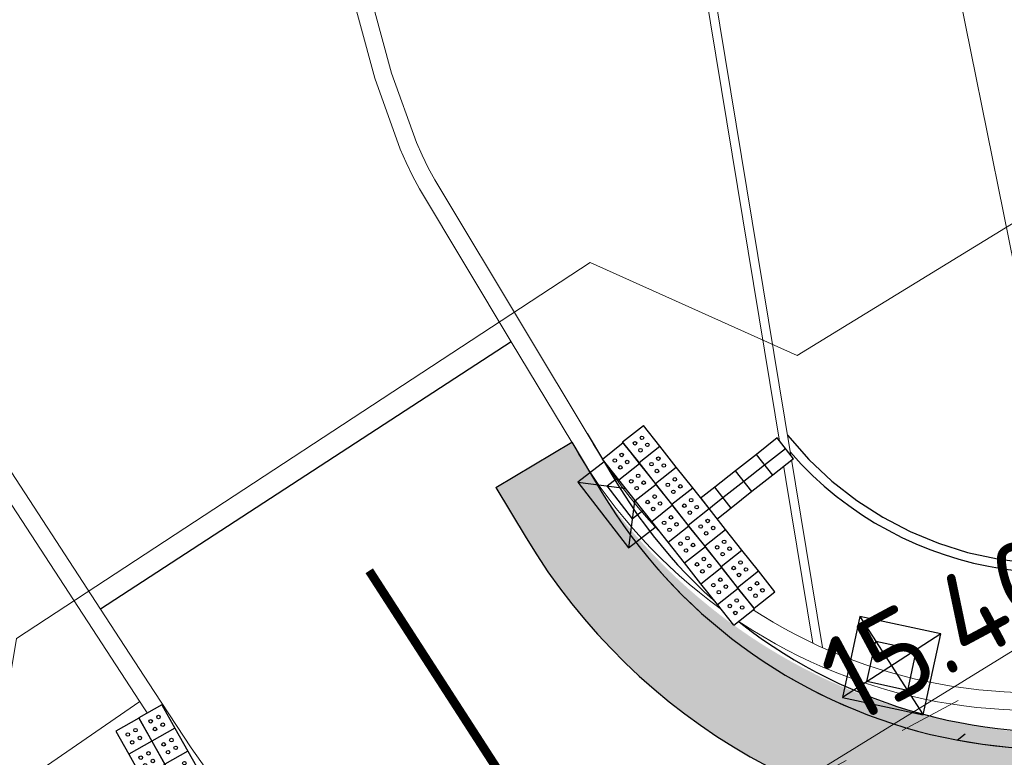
# Model space of a CAD drawing. Header units: metres. Extents: x 174255 to 175175, y 462028 to 462911.
# Tile 8 of 256: x 174424 to 174435, y 462213 to 462221. Entities that reach past the tile are written whole.
import ezdxf
from ezdxf.enums import TextEntityAlignment as Align

# ---------------------------------------------------------------- set-up
doc = ezdxf.new("R2010")
doc.units = ezdxf.units.M
doc.set_wipeout_variables(frame=1)
for name, pattern in [('RI-DRAINAGE', [19.200000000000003, 6, -1.8, 1.8, -1.8, 2.4, -1.8, 1.8, -1.8]), ('VH-OPSLUITBAND', [10, 4, -2, 2, -2]), ('VH-OPSLUITBAND_100X200', [16, 8, -2, 4, -2])]:
    doc.linetypes.add(name, pattern=pattern)
for name, color, linetype in [('-DR-bs-vh-frezen asfalt', 10, 'Continuous'), ('-DR-nw-inr-geleidetegels', 250, 'Continuous'), ('-DR-nw-inr-noppentegels', 250, 'Continuous'), ('B-WE-VH-MATERIAALGRENS-G', 8, 'Continuous')]:
    doc.layers.add(name, color=color, linetype=linetype)
for name, color, linetype, lineweight in [('B-WE-IE-MEUBILAIR_WEGMEUBILAIR_DIAMANTKOPPAAL_KUNSTSTOF_145X145-S', 252, 'Continuous', 25), ('B-WE-OG-TERREIN_ERF-G', 8, 'Continuous', 20), ('B-WE-OG-TERREIN_GROEN-G', 8, 'Continuous', 20), ('B-WE-OG-WEG_VERHARD_GESLOTEN -G', 8, 'Continuous', 20), ('B-WE-OG-WEG_VERHARD_OPEN -G', 8, 'Continuous', 20), ('B-WE-RI-DRAINAGE-G', 8, 'RI-DRAINAGE', 20), ('B-WE-RI-DRAINAGE-T20', 8, 'Continuous', 20), ('B-WE-VH-KANTOPSLUITING_ACHTERKANTBAND-G', 252, 'Continuous', 25), ('B-WE-VH-KANTOPSLUITING_EINDVERLOOPBAND_200X200-G', 252, 'Continuous', 25), ('B-WE-VH-KANTOPSLUITING_OPSLUITBAND_100X200-G', 252, 'VH-OPSLUITBAND_100X200', 25), ('B-WE-VH-KANTOPSLUITING_OPSLUITBAND_200X200-G', 252, 'VH-OPSLUITBAND', 20), ('B-XX-KG-GRENS_PERCEEL-G', 213, 'Continuous', 20), ('N-WE-AL-WERKGRENS-G', 173, 'AL-WERKGRENS', 20), ('N-WE-VH-VERHARDING_ASFALT_RIJBAAN-V', 254, 'Continuous', 25), ('N-WE-VW-MARKERING_LANGS_STREEP_DOORGETROKKEN_010-G', 7, 'Continuous', 20), ('N-XX-AL-LIJN_0.20-G', 7, 'Continuous', 25)]:
    doc.layers.add(name, color=color, linetype=linetype, lineweight=lineweight)
doc.styles.add('NLCS-ISO-M500-T20', font='NLCS-ISO.ttf', dxfattribs={"height": 1})
doc.linetypes.add('AL-WERKGRENS', pattern='A,10,[106,Afdeling.shx,S=1,R=0,X=0,Y=0],-2', length=12)

# ---------------------------------------------------------------- blocks, each defined once
blk = doc.blocks.new('SIE-WEG_PAAL_KUNSTSTOF')
for p, q in [((-0.1875, 0.1875000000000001), (0.1875, -0.1875000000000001)), ((0.1875, 0.1875000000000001), (-0.1875, -0.1875000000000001))]:
    blk.add_line(p, q)
at = {"flags": 128}
for points in [[(-0.1875, -0.1875000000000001), (0.1875, -0.1875000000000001), (0.1875, 0.1875000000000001), (-0.1875, 0.1875000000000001)], [(-0.09374999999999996, 0.09375000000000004), (0.09421698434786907, 0.09375000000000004), (0.09421698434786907, -0.09421583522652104), (-0.09374999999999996, -0.09421583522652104)]]:
    blk.add_lwpolyline(points, close=True, dxfattribs=at)
blk = doc.blocks.new('*U166')
blk.add_wipeout([(0, 1.3877787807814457e-17), (0.23540939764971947, 0.18596347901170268), (0.42137287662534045, -0.049445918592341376), (0.18596347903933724, -0.23540939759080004)])
for points in [[(0, 0), (0.2354093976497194, 0.1859634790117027)], [(0.4213728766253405, -0.04944591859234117), (0.235409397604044, 0.185963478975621)], [(0.1859634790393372, -0.2354093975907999), (0, 0)], [(0.1859634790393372, -0.2354093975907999), (0.4213728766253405, -0.04944591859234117)]]:
    blk.add_lwpolyline(points)
at = {"color": 253}
for centre in [(0.140457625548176, -0.01648197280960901), (0.2189274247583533, 0.04550585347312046), (0.2024454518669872, -0.09495177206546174), (0.2809152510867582, -0.03296394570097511)]:
    blk.add_circle(centre, 0.01999999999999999, dxfattribs=at)
blk.add_wipeout([(0.18596347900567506, -0.23540939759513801), (0.4213728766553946, -0.04944591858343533), (0.6073363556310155, -0.2848553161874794), (0.3719269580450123, -0.47081879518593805)])
for points in [[(0.1859634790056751, -0.235409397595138), (0.4213728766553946, -0.04944591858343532)], [(0.6073363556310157, -0.2848553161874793), (0.4213728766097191, -0.04944591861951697)], [(0.3719269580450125, -0.4708187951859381), (0.1859634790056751, -0.235409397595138)], [(0.3719269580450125, -0.4708187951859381), (0.6073363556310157, -0.2848553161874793)]]:
    blk.add_lwpolyline(points)
for centre in [(0.4048909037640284, -0.1899035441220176), (0.3264211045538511, -0.251891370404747), (0.3884089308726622, -0.3303611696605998), (0.4668787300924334, -0.2683733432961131)]:
    blk.add_circle(centre, 0.01999999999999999, dxfattribs=at)
blk.add_wipeout([(0.3719269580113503, -0.4708187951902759), (0.6073363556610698, -0.2848553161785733), (0.7932998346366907, -0.5202647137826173), (0.5578904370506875, -0.706228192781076)])
for points in [[(0.3719269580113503, -0.470818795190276), (0.6073363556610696, -0.2848553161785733)], [(0.7932998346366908, -0.5202647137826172), (0.6073363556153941, -0.284855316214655)], [(0.5578904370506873, -0.706228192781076), (0.3719269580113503, -0.470818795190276)], [(0.5578904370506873, -0.706228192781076), (0.7932998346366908, -0.5202647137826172)]]:
    blk.add_lwpolyline(points)
for centre in [(0.5908543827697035, -0.4253129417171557), (0.5123845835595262, -0.487300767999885), (0.5743724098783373, -0.5657705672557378), (0.6528422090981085, -0.5037827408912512)]:
    blk.add_circle(centre, 0.01999999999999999, dxfattribs=at)
blk.add_wipeout([(0.5578904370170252, -0.7062281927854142), (0.7932998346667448, -0.5202647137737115), (0.9792633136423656, -0.7556741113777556), (0.7438539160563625, -0.9416375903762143)])
for points in [[(0.5578904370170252, -0.7062281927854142), (0.7932998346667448, -0.5202647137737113)], [(0.9792633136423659, -0.7556741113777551), (0.7932998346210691, -0.5202647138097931)], [(0.7438539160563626, -0.941637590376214), (0.5578904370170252, -0.7062281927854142)], [(0.7438539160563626, -0.941637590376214), (0.9792633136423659, -0.7556741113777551)]]:
    blk.add_lwpolyline(points)
for centre in [(0.7768178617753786, -0.6607223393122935), (0.6983480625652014, -0.7227101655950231), (0.8388056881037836, -0.7391921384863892), (0.7603358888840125, -0.8011799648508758)]:
    blk.add_circle(centre, 0.01999999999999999, dxfattribs=at)
blk.add_wipeout([(0.7438539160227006, -0.941637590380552), (0.97926331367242, -0.7556741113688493), (1.165226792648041, -0.9910835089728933), (0.9298173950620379, -1.177046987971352)])
for points in [[(0.7438539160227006, -0.9416375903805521), (0.9792633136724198, -0.7556741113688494)], [(1.165226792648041, -0.9910835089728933), (0.9792633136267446, -0.7556741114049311)], [(0.9298173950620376, -1.177046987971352), (0.7438539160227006, -0.9416375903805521)], [(0.9298173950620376, -1.177046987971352), (1.165226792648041, -0.9910835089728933)]]:
    blk.add_lwpolyline(points)
for centre in [(0.9627813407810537, -0.8961317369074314), (0.8843115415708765, -0.9581195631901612), (1.024769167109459, -0.9746015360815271), (0.9462993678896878, -1.036589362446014)]:
    blk.add_circle(centre, 0.01999999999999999, dxfattribs=at)
blk.add_wipeout([(0.9298173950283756, -1.17704698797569), (1.165226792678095, -0.9910835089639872), (1.351190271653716, -1.2264929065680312), (1.1157808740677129, -1.41245638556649)])
for points in [[(0.9298173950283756, -1.17704698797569), (1.165226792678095, -0.9910835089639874)], [(1.351190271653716, -1.226492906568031), (1.16522679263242, -0.991083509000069)], [(1.115780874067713, -1.41245638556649), (0.9298173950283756, -1.17704698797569)], [(1.115780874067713, -1.41245638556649), (1.351190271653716, -1.226492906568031)]]:
    blk.add_lwpolyline(points)
for centre in [(1.148744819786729, -1.13154113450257), (1.070275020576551, -1.193528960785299), (1.210732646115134, -1.210010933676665), (1.132262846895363, -1.271998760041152)]:
    blk.add_circle(centre, 0.01999999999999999, dxfattribs=at)
blk.add_wipeout([(1.11578087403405, -1.4124563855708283), (1.3511902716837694, -1.2264929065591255), (1.5371537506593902, -1.4619023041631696), (1.3017443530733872, -1.6478657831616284)])
for points in [[(1.11578087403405, -1.412456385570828), (1.35119027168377, -1.226492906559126)], [(1.537153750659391, -1.461902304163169), (1.351190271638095, -1.226492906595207)], [(1.301744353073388, -1.647865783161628), (1.11578087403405, -1.412456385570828)], [(1.301744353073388, -1.647865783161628), (1.537153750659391, -1.461902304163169)]]:
    blk.add_lwpolyline(points)
for centre in [(1.256238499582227, -1.428938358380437), (1.334708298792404, -1.366950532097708), (1.396696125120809, -1.445420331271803), (1.318226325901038, -1.50740815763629)]:
    blk.add_circle(centre, 0.01999999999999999, dxfattribs=at)
blk.add_wipeout([(1.3017443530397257, -1.6478657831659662), (1.5371537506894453, -1.4619023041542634), (1.7231172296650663, -1.6973117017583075), (1.487707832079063, -1.8832751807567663)])
for points in [[(1.301744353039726, -1.647865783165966), (1.537153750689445, -1.461902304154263)], [(1.723117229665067, -1.697311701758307), (1.53715375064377, -1.461902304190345)], [(1.487707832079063, -1.883275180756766), (1.301744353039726, -1.647865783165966)], [(1.487707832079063, -1.883275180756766), (1.723117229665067, -1.697311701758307)]]:
    blk.add_lwpolyline(points)
for centre in [(1.442201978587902, -1.664347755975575), (1.520671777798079, -1.602359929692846), (1.582659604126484, -1.680829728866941), (1.504189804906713, -1.742817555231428)]:
    blk.add_circle(centre, 0.01999999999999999, dxfattribs=at)
blk = doc.blocks.new('*U165')
blk.add_wipeout([(-0.1922628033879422, 0.23029332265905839), (1.3877787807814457e-17, 0), (0.2302933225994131, 0.19226280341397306), (0.03803051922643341, 0.4225561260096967)])
for points in [[(0.0380305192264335, 0.4225561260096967), (-0.1922628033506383, 0.2302933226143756)], [(0.2302933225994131, 0.192262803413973), (0.0380305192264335, 0.4225561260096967)], [(0, 0), (-0.1922628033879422, 0.2302933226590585)], [(0.2302933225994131, 0.192262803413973), (0, 0)]]:
    blk.add_lwpolyline(points)
at = {"color": 253}
blk.add_lwpolyline([(-0.09613140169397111, 0.1151466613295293), (0.1341619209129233, 0.3074094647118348)], dxfattribs=at)
blk.add_wipeout([(0.038030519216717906, 0.4225561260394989), (0.23029332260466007, 0.1922628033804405), (0.4605866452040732, 0.38452560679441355), (0.2683238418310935, 0.6148189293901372)])
for points in [[(0.2683238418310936, 0.6148189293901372), (0.03803051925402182, 0.4225561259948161)], [(0.4605866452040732, 0.3845256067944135), (0.2683238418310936, 0.6148189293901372)], [(0.2302933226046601, 0.1922628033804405), (0.03803051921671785, 0.422556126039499)], [(0.4605866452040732, 0.3845256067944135), (0.2302933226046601, 0.1922628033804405)]]:
    blk.add_lwpolyline(points)
blk.add_lwpolyline([(0.134161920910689, 0.3074094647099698), (0.3644552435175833, 0.4996722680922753)], dxfattribs=at)
blk.add_wipeout([(0.268323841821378, 0.6148189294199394), (0.46058664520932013, 0.384525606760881), (0.6908799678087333, 0.576788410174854), (0.49861716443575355, 0.8070817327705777)])
for points in [[(0.4986171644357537, 0.8070817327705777), (0.2683238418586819, 0.6148189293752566)], [(0.6908799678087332, 0.576788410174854), (0.4986171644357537, 0.8070817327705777)], [(0.4605866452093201, 0.384525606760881), (0.2683238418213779, 0.6148189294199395)], [(0.6908799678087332, 0.576788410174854), (0.4605866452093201, 0.384525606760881)]]:
    blk.add_lwpolyline(points)
blk.add_lwpolyline([(0.364455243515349, 0.4996722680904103), (0.5947485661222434, 0.6919350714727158)], dxfattribs=at)
blk.add_wipeout([(0.49861716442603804, 0.8070817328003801), (0.6908799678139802, 0.5767884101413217), (0.9211732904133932, 0.7690512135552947), (0.7289104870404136, 0.9993445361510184)])
for points in [[(0.7289104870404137, 0.9993445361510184), (0.4986171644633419, 0.8070817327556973)], [(0.9211732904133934, 0.7690512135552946), (0.7289104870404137, 0.9993445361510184)], [(0.6908799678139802, 0.5767884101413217), (0.498617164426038, 0.8070817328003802)], [(0.9211732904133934, 0.7690512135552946), (0.6908799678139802, 0.5767884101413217)]]:
    blk.add_lwpolyline(points)
blk.add_lwpolyline([(0.5947485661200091, 0.6919350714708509), (0.8250418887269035, 0.8841978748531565)], dxfattribs=at)
blk = doc.blocks.new('*U164')
blk.add_wipeout([(0, 0), (0.2353945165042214, 0.18598231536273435), (0.42137683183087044, -0.04941220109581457), (0.18598231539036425, -0.2353945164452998)])
for points in [[(0, 0), (0.2353945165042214, 0.1859823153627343)], [(0.4213768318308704, -0.04941220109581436), (0.2353945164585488, 0.185982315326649)], [(0.1859823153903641, -0.2353945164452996), (0, 0)], [(0.1859823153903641, -0.2353945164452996), (0.4213768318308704, -0.04941220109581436)]]:
    blk.add_lwpolyline(points)
at = {"color": 253}
for centre in [(0.1404589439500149, -0.01647073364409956), (0.2189237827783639, 0.04552337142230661), (0.2024530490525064, -0.09493557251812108), (0.2809178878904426, -0.03294146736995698)]:
    blk.add_circle(centre, 0.01999999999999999, dxfattribs=at)
blk.add_wipeout([(0.1859823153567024, -0.23539451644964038), (0.4213768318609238, -0.04941220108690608), (0.6073591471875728, -0.28480671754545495), (0.37196463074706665, -0.4707890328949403)])
for points in [[(0.1859823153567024, -0.2353945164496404), (0.4213768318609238, -0.0494122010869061)], [(0.6073591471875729, -0.2848067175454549), (0.4213768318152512, -0.04941220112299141)], [(0.3719646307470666, -0.4707890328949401), (0.1859823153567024, -0.2353945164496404)], [(0.3719646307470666, -0.4707890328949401), (0.6073591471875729, -0.2848067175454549)]]:
    blk.add_lwpolyline(points)
for centre in [(0.4049060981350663, -0.1898711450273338), (0.3264412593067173, -0.2518652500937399), (0.3884353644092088, -0.3303300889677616), (0.466900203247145, -0.2683359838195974)]:
    blk.add_circle(centre, 0.01999999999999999, dxfattribs=at)
blk.add_wipeout([(0.3719646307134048, -0.4707890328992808), (0.6073591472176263, -0.2848067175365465), (0.7933414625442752, -0.5202012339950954), (0.557946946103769, -0.7061835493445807)])
for points in [[(0.3719646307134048, -0.4707890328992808), (0.6073591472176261, -0.2848067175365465)], [(0.7933414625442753, -0.5202012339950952), (0.6073591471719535, -0.2848067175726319)], [(0.5579469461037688, -0.7061835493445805), (0.3719646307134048, -0.4707890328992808)], [(0.5579469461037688, -0.7061835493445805), (0.7933414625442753, -0.5202012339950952)]]:
    blk.add_lwpolyline(points)
for centre in [(0.5908884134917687, -0.4252656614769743), (0.5124235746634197, -0.4872597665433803), (0.5744176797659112, -0.565724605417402), (0.6528825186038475, -0.5037305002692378)]:
    blk.add_circle(centre, 0.01999999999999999, dxfattribs=at)
blk.add_wipeout([(0.557946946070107, -0.7061835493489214), (0.7933414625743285, -0.520201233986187), (0.9793237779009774, -0.7555957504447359), (0.7439292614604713, -0.9415780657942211)])
for points in [[(0.5579469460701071, -0.7061835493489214), (0.7933414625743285, -0.5202012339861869)], [(0.9793237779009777, -0.7555957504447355), (0.7933414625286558, -0.5202012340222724)], [(0.7439292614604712, -0.9415780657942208), (0.5579469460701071, -0.7061835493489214)], [(0.7439292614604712, -0.9415780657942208), (0.9793237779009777, -0.7555957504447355)]]:
    blk.add_lwpolyline(points)
for centre in [(0.7768707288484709, -0.6606601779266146), (0.6984058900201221, -0.7226542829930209), (0.8388648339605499, -0.7391250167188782), (0.7603999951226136, -0.8011191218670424)]:
    blk.add_circle(centre, 0.01999999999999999, dxfattribs=at)
blk.add_wipeout([(0.7439292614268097, -0.9415780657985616), (0.9793237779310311, -0.7555957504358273), (1.16530609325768, -0.9909902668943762), (0.929911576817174, -1.1769725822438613)])
for points in [[(0.7439292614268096, -0.9415780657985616), (0.9793237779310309, -0.7555957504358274)], [(1.16530609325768, -0.9909902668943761), (0.9793237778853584, -0.7555957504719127)], [(0.9299115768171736, -1.176972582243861), (0.7439292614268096, -0.9415780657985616)], [(0.9299115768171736, -1.176972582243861), (1.16530609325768, -0.9909902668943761)]]:
    blk.add_lwpolyline(points)
for centre in [(0.9628530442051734, -0.896054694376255), (0.8843882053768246, -0.9580487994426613), (1.024847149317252, -0.9745195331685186), (0.9463823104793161, -1.036513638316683)]:
    blk.add_circle(centre, 0.01999999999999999, dxfattribs=at)
blk.add_wipeout([(0.9299115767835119, -1.176972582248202), (1.1653060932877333, -0.9909902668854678), (1.3512884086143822, -1.2263847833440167), (1.1158938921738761, -1.412367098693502)])
for points in [[(0.9299115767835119, -1.176972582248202), (1.165306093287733, -0.9909902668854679)], [(1.351288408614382, -1.226384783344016), (1.165306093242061, -0.9909902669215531)], [(1.115893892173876, -1.412367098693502), (0.9299115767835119, -1.176972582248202)], [(1.115893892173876, -1.412367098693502), (1.351288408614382, -1.226384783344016)]]:
    blk.add_lwpolyline(points)
for centre in [(1.148835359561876, -1.131449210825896), (1.070370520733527, -1.193443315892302), (1.210829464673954, -1.209914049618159), (1.132364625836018, -1.271908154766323)]:
    blk.add_circle(centre, 0.01999999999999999, dxfattribs=at)
blk.add_wipeout([(1.115893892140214, -1.412367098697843), (1.3512884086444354, -1.2263847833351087), (1.5372707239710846, -1.4617792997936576), (1.3018762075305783, -1.6477616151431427)])
for points in [[(1.115893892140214, -1.412367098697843), (1.351288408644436, -1.226384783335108)], [(1.537270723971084, -1.461779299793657), (1.351288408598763, -1.226384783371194)], [(1.301876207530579, -1.647761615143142), (1.115893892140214, -1.412367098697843)], [(1.301876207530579, -1.647761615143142), (1.537270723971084, -1.461779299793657)]]:
    blk.add_lwpolyline(points)
for centre in [(1.256352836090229, -1.428837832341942), (1.334817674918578, -1.366843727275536), (1.396811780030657, -1.445308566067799), (1.318346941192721, -1.507302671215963)]:
    blk.add_circle(centre, 0.01999999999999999, dxfattribs=at)
blk.add_wipeout([(1.301876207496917, -1.647761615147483), (1.5372707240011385, -1.4617792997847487), (1.7232530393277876, -1.6971738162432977), (1.4878585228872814, -1.883156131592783)])
for points in [[(1.301876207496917, -1.647761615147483), (1.537270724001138, -1.461779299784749)], [(1.723253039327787, -1.697173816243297), (1.537270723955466, -1.461779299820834)], [(1.487858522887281, -1.883156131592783), (1.301876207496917, -1.647761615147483)], [(1.487858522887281, -1.883156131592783), (1.723253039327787, -1.697173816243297)]]:
    blk.add_lwpolyline(points)
for centre in [(1.442335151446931, -1.664232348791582), (1.520799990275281, -1.602238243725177), (1.582794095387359, -1.68070308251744), (1.504329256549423, -1.742697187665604)]:
    blk.add_circle(centre, 0.01999999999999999, dxfattribs=at)
blk = doc.blocks.new('*U168')
blk.add_wipeout([(0, 1.3877787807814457e-17), (-0.2615436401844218, -0.14695211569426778), (-0.40849575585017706, 0.11459152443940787), (-0.14695211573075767, 0.26154364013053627)])
for points in [[(-0.1469521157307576, 0.2615436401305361), (-0.4084957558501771, 0.1145915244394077)], [(-0.1469521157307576, 0.2615436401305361), (0, 0)], [(-0.4084957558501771, 0.1145915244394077), (-0.2615436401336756, -0.1469521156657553)], [(0, 0), (-0.2615436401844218, -0.1469521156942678)]]:
    blk.add_lwpolyline(points)
at = {"color": 253}
for centre in [(-0.1851492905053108, 0.1253783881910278), (-0.2723305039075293, 0.07639434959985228), (-0.2233464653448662, -0.01078686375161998), (-0.1361652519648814, 0.03819717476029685)]:
    blk.add_circle(centre, 0.01999999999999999, dxfattribs=at)
blk.add_wipeout([(-0.1469521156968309, 0.2615436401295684), (-0.4084957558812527, 0.11459152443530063), (-0.5554478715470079, 0.37613516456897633), (-0.2939042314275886, 0.5230872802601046)])
for points in [[(-0.2939042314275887, 0.5230872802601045), (-0.5554478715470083, 0.3761351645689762)], [(-0.2939042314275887, 0.5230872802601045), (-0.1469521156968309, 0.2615436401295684)], [(-0.5554478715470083, 0.3761351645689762), (-0.4084957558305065, 0.114591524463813)], [(-0.1469521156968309, 0.2615436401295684), (-0.4084957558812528, 0.1145915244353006)]]:
    blk.add_lwpolyline(points)
for centre in [(-0.4192826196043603, 0.3379379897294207), (-0.3321014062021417, 0.3869220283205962), (-0.3702985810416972, 0.2507567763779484), (-0.2831173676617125, 0.2997408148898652)]:
    blk.add_circle(centre, 0.01999999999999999, dxfattribs=at)
blk.add_wipeout([(-0.29390423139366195, 0.5230872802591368), (-0.5554478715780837, 0.37613516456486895), (-0.7023999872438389, 0.6376788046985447), (-0.44085634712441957, 0.784630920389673)])
for points in [[(-0.4408563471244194, 0.7846309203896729), (-0.7023999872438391, 0.6376788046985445)], [(-0.4408563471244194, 0.7846309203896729), (-0.2939042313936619, 0.5230872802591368)], [(-0.7023999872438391, 0.6376788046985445), (-0.5554478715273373, 0.3761351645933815)], [(-0.2939042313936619, 0.5230872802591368), (-0.5554478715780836, 0.376135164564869)]]:
    blk.add_lwpolyline(points)
for centre in [(-0.5662347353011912, 0.5994816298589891), (-0.4790535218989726, 0.6484656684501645), (-0.4300694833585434, 0.5612844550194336), (-0.5172506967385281, 0.512300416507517)]:
    blk.add_circle(centre, 0.01999999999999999, dxfattribs=at)
blk.add_wipeout([(-0.4408563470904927, 0.7846309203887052), (-0.7023999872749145, 0.6376788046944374), (-0.8493521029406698, 0.8992224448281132), (-0.5878084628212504, 1.0461745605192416)])
for points in [[(-0.5878084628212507, 1.046174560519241), (-0.8493521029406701, 0.8992224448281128)], [(-0.5878084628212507, 1.046174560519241), (-0.4408563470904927, 0.7846309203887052)], [(-0.8493521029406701, 0.8992224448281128), (-0.7023999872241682, 0.6376788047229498)], [(-0.4408563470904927, 0.7846309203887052), (-0.7023999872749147, 0.6376788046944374)]]:
    blk.add_lwpolyline(points)
for centre in [(-0.6260056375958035, 0.9100093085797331), (-0.713186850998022, 0.8610252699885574), (-0.6642028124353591, 0.7738440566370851), (-0.5770215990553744, 0.822828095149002)]:
    blk.add_circle(centre, 0.01999999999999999, dxfattribs=at)
blk.add_wipeout([(-0.5878084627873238, 1.046174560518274), (-0.8493521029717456, 0.899222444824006), (-0.9963042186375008, 1.1607660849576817), (-0.7347605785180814, 1.3077182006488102)])
for points in [[(-0.7347605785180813, 1.30771820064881), (-0.996304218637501, 1.160766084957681)], [(-0.7347605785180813, 1.30771820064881), (-0.5878084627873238, 1.046174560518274)], [(-0.996304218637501, 1.160766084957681), (-0.8493521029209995, 0.8992224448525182)], [(-0.5878084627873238, 1.046174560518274), (-0.8493521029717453, 0.8992224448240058)]]:
    blk.add_lwpolyline(points)
for centre in [(-0.8601389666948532, 1.122568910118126), (-0.7729577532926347, 1.171552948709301), (-0.8111549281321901, 1.035387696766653), (-0.7239737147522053, 1.084371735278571)]:
    blk.add_circle(centre, 0.01999999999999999, dxfattribs=at)
blk.add_wipeout([(-0.7347605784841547, 1.307718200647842), (-0.9963042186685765, 1.1607660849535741), (-1.1432563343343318, 1.4223097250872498), (-0.8817126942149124, 1.5692618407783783)])
for points in [[(-0.8817126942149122, 1.569261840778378), (-1.143256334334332, 1.422309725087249)], [(-0.8817126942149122, 1.569261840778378), (-0.7347605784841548, 1.307718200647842)], [(-1.143256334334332, 1.422309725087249), (-0.9963042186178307, 1.160766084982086)], [(-0.7347605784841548, 1.307718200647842), (-0.9963042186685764, 1.160766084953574)]]:
    blk.add_lwpolyline(points)
for centre in [(-0.9199098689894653, 1.43309658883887), (-1.007091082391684, 1.384112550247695), (-0.870925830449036, 1.345915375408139), (-0.9581070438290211, 1.296931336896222)]:
    blk.add_circle(centre, 0.01999999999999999, dxfattribs=at)
blk.add_wipeout([(-0.8817126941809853, 1.5692618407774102), (-1.1432563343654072, 1.4223097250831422), (-1.2902084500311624, 1.683853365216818), (-1.028664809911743, 1.8308054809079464)])
for points in [[(-1.028664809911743, 1.830805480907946), (-1.290208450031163, 1.683853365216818)], [(-1.028664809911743, 1.830805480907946), (-0.8817126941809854, 1.56926184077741)], [(-1.290208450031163, 1.683853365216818), (-1.143256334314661, 1.422309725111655)], [(-0.8817126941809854, 1.56926184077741), (-1.143256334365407, 1.422309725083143)]]:
    blk.add_lwpolyline(points)
for centre in [(-1.066861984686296, 1.694640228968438), (-1.154043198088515, 1.645656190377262), (-1.105059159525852, 1.558474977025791), (-1.017877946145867, 1.607459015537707)]:
    blk.add_circle(centre, 0.01999999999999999, dxfattribs=at)
blk.add_wipeout([(-1.028664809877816, 1.8308054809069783), (-1.2902084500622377, 1.6838533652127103), (-1.437160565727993, 1.945397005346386), (-1.1756169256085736, 2.0923491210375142)])
for points in [[(-1.175616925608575, 2.092349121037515), (-1.437160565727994, 1.945397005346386)], [(-1.175616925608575, 2.092349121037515), (-1.028664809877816, 1.830805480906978)], [(-1.437160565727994, 1.945397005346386), (-1.290208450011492, 1.683853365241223)], [(-1.028664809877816, 1.830805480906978), (-1.290208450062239, 1.683853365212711)]]:
    blk.add_lwpolyline(points)
for centre in [(-1.300995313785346, 1.907199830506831), (-1.213814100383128, 1.956183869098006), (-1.252011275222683, 1.820018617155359), (-1.164830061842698, 1.869002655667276)]:
    blk.add_circle(centre, 0.01999999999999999, dxfattribs=at)
blk = doc.blocks.new('*U167')
blk.add_wipeout([(0, 1.3877787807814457e-17), (-0.2615424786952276, -0.1469541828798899), (-0.4084966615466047, 0.11458829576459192), (-0.14695418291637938, 0.2615424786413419)])
for points in [[(-0.1469541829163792, 0.2615424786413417), (-0.4084966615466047, 0.1145882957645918)], [(-0.1469541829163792, 0.2615424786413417), (0, 0)], [(-0.4084966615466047, 0.1145882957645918), (-0.2615424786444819, -0.1469541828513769)], [(0, 0), (-0.2615424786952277, -0.1469541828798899)]]:
    blk.add_lwpolyline(points)
at = {"color": 253}
for centre in [(-0.1851502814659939, 0.1253769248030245), (-0.2723311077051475, 0.07639219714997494), (-0.2233463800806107, -0.01078862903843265), (-0.1361655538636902, 0.03819609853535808)]:
    blk.add_circle(centre, 0.01999999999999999, dxfattribs=at)
blk.add_wipeout([(-0.1469541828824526, 0.2615424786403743), (-0.4084966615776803, 0.1145882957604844), (-0.5554508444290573, 0.37613077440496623), (-0.29390836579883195, 0.5230849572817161)])
for points in [[(-0.2939083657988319, 0.523084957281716), (-0.5554508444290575, 0.3761307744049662)], [(-0.2939083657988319, 0.523084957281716), (-0.1469541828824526, 0.2615424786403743)], [(-0.5554508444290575, 0.3761307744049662), (-0.4084966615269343, 0.1145882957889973)], [(-0.1469541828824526, 0.2615424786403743), (-0.4084966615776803, 0.1145882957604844)]]:
    blk.add_lwpolyline(points)
for centre in [(-0.4192852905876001, 0.3379346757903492), (-0.3321044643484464, 0.3869194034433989), (-0.3703005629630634, 0.2507538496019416), (-0.2831197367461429, 0.2997385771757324)]:
    blk.add_circle(centre, 0.01999999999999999, dxfattribs=at)
blk.add_wipeout([(-0.2939083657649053, 0.5230849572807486), (-0.5554508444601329, 0.3761307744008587), (-0.70240502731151, 0.6376732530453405), (-0.4408625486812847, 0.7846274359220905)])
for points in [[(-0.4408625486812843, 0.7846274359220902), (-0.70240502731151, 0.6376732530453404)], [(-0.4408625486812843, 0.7846274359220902), (-0.2939083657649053, 0.5230849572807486)], [(-0.70240502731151, 0.6376732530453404), (-0.5554508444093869, 0.3761307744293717)], [(-0.2939083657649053, 0.5230849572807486), (-0.5554508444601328, 0.3761307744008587)]]:
    blk.add_lwpolyline(points)
for centre in [(-0.5662394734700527, 0.5994771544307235), (-0.479058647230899, 0.6484618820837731), (-0.4300739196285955, 0.5612810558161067), (-0.5172547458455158, 0.5122963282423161)]:
    blk.add_circle(centre, 0.01999999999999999, dxfattribs=at)
blk.add_wipeout([(-0.44086254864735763, 0.7846274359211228), (-0.7024050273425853, 0.637673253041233), (-0.8493592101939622, 0.8992157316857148), (-0.5878167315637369, 1.0461699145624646)])
for points in [[(-0.5878167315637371, 1.046169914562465), (-0.8493592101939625, 0.8992157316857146)], [(-0.5878167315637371, 1.046169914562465), (-0.4408625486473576, 0.7846274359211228)], [(-0.8493592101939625, 0.8992157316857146), (-0.7024050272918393, 0.6376732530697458)], [(-0.4408625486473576, 0.7846274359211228), (-0.7024050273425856, 0.637673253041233)]]:
    blk.add_lwpolyline(points)
for centre in [(-0.6260128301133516, 0.9100043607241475), (-0.7131936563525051, 0.8610196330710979), (-0.6642089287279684, 0.7738388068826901), (-0.5770281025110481, 0.8228235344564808)]:
    blk.add_circle(centre, 0.01999999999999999, dxfattribs=at)
blk.add_wipeout([(-0.5878167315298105, 1.046169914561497), (-0.8493592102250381, 0.8992157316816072), (-0.9963133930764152, 1.160758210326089), (-0.7347709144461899, 1.307712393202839)])
for points in [[(-0.7347709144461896, 1.307712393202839), (-0.996313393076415, 1.160758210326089)], [(-0.7347709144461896, 1.307712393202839), (-0.5878167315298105, 1.046169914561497)], [(-0.996313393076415, 1.160758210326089), (-0.8493592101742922, 0.8992157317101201)], [(-0.5878167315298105, 1.046169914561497), (-0.8493592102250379, 0.8992157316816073)]]:
    blk.add_lwpolyline(points)
for centre in [(-0.8601478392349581, 1.122562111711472), (-0.7729670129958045, 1.171546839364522), (-0.8111631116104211, 1.035381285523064), (-0.7239822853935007, 1.084366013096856)]:
    blk.add_circle(centre, 0.01999999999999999, dxfattribs=at)
blk.add_wipeout([(-0.7347709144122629, 1.307712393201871), (-0.9963133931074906, 1.1607582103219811), (-1.1432675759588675, 1.422300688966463), (-0.8817250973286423, 1.5692548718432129)])
for points in [[(-0.881725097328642, 1.569254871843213), (-1.143267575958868, 1.422300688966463)], [(-0.881725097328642, 1.569254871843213), (-0.7347709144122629, 1.307712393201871)], [(-1.143267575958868, 1.422300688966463), (-0.996313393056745, 1.160758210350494)], [(-0.7347709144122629, 1.307712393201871), (-0.9963133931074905, 1.160758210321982)]]:
    blk.add_lwpolyline(points)
for centre in [(-0.9199211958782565, 1.433089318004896), (-1.00710202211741, 1.384104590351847), (-0.8709364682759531, 1.345908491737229), (-0.9581172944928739, 1.296923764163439)]:
    blk.add_circle(centre, 0.01999999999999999, dxfattribs=at)
blk.add_wipeout([(-0.8817250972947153, 1.569254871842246), (-1.1432675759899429, 1.4223006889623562), (-1.2902217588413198, 1.683843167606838), (-1.0286792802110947, 1.830797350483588)])
for points in [[(-1.028679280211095, 1.830797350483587), (-1.29022175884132, 1.683843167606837)], [(-1.028679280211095, 1.830797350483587), (-0.8817250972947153, 1.569254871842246)], [(-1.29022175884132, 1.683843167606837), (-1.143267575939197, 1.422300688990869)], [(-0.8817250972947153, 1.569254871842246), (-1.143267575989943, 1.422300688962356)]]:
    blk.add_lwpolyline(points)
for centre in [(-1.066875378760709, 1.69463179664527), (-1.154056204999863, 1.64564706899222), (-1.105071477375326, 1.558466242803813), (-1.017890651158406, 1.607450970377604)]:
    blk.add_circle(centre, 0.01999999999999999, dxfattribs=at)
blk.add_wipeout([(-1.028679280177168, 1.8307973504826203), (-1.2902217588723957, 1.6838431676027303), (-1.4371759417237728, 1.945385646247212), (-1.1756334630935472, 2.092339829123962)])
for points in [[(-1.175633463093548, 2.092339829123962), (-1.437175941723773, 1.945385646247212)], [(-1.175633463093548, 2.092339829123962), (-1.028679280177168, 1.83079735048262)], [(-1.437175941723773, 1.945385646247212), (-1.29022175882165, 1.683843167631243)], [(-1.028679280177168, 1.83079735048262), (-1.290221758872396, 1.68384316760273)]]:
    blk.add_lwpolyline(points)
for centre in [(-1.301010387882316, 1.907189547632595), (-1.213829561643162, 1.956174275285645), (-1.252025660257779, 1.820008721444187), (-1.164844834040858, 1.868993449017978)]:
    blk.add_circle(centre, 0.01999999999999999, dxfattribs=at)

msp = doc.modelspace()

# ---------------------------------------------------------------- hatches: boundary and pattern name
at = {"layer": 'N-WE-VH-VERHARDING_ASFALT_RIJBAAN-V'}
h = msp.add_hatch(color=256, dxfattribs=at)
h.dxf.hatch_style = 1
edge = h.paths.add_edge_path()
edge.add_arc((174436.124192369, 462219.5820598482), 6.528786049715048, 215.4943023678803, 297.0515203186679, ccw=False)
edge.add_line((174430.8086293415, 462215.7913030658), (174430.4673354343, 462216.3597374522))
edge.add_line((174430.4673354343, 462216.3597374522), (174429.6099977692, 462215.8449830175))
edge.add_line((174429.6099977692, 462215.8449830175), (174429.9512916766, 462215.2765486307))
edge.add_arc((174435.9526553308, 462218.8798296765), 7.000000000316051, 210.9810424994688, 269.6972178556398)
edge.add_line((174435.9156636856, 462211.8799274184), (174439.0934288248, 462213.7675364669))

# ---------------------------------------------------------------- linework, layer by layer
at = {"layer": '-DR-bs-vh-frezen asfalt', "flags": 128}
msp.add_lwpolyline([(174434.8293738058, 462212.9859142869), (174434.9215578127, 462213.0585820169)], dxfattribs=at)
at = {"layer": 'B-WE-OG-TERREIN_ERF-G'}
msp.add_lwpolyline([(174442.315, 462282.538000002), (174443.254, 462280.6570000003), (174429.434, 462276.5920000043), (174425.444, 462275.7130000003), (174427.786, 462260.9710000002), (174434.062, 462225.3550000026), (174435.91, 462216.2160000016), (174436.13, 462216.1650000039), (174437.388, 462215.541999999), (174458.339, 462229.0740000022), (174460.466, 462230.4480000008), (174460.6, 462230.4580000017), (174460.631, 462230.4820000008), (174458.886, 462233.2070000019), (174463.27, 462235.9260000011), (174465.18, 462237.1110000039), (174476.443, 462244.0960000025), (174476.49, 462244.1250000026), (174477.194, 462244.5600000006), (174481.894, 462247.477000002), (174482.074, 462246.6880000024), (174494.971, 462254.6850000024)], dxfattribs=at)
at = {"layer": 'B-WE-OG-TERREIN_GROEN-G'}
for points in [[(174433.957, 462305.9749999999), (174432.979, 462307.8770000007), (174424.356, 462305.735000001), (174423.6470000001, 462309.7280000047), (174423.206, 462309.0380000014), (174422.517, 462307.9919999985), (174421.815, 462306.9540000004), (174421.1, 462305.925000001), (174420.434, 462304.9930000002), (174417.902, 462301.4090000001), (174417.91, 462301.2580000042), (174419.4760000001, 462292.3220000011), (174419.49, 462292.2360000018), (174425.004, 462261.3159999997), (174426.6, 462252.3660000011), (174429.193, 462237.8270000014), (174430.213, 462232.1870000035), (174433.1979425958, 462214.083487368)], [(174433.86806796, 462305.9292715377), (174432.9262717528, 462307.7608629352), (174424.2762491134, 462305.6121503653), (174423.5933201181, 462309.458321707), (174423.2898895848, 462308.9835664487), (174422.6001759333, 462307.9364830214), (174421.8974814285, 462306.8974561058), (174421.1817450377, 462305.8673963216), (174420.5155183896, 462304.9350791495), (174418.0036957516, 462301.3796398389), (174418.0095406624, 462301.2693171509), (174419.5746034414, 462292.3386651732), (174419.5885794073, 462292.2528128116), (174425.1024468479, 462261.333556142), (174426.6984469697, 462252.3835554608), (174429.2914252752, 462237.8446771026), (174430.311541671, 462232.2040335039), (174433.3076452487, 462214.0328301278)]]:
    msp.add_lwpolyline(points, dxfattribs=at)
at = {"layer": 'B-WE-OG-WEG_VERHARD_GESLOTEN -G'}
msp.add_line((174429.784191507, 462217.4975324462), (174430.4673354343, 462216.3597374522), dxfattribs=at)
msp.add_lwpolyline([(174425.1349299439, 462214.4682226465), (174425.743, 462213.535000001), (174426.159, 462212.8970000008), (174426.4231941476, 462212.525631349), (174426.6531803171, 462212.1321601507), (174426.8471219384, 462211.7197284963), (174427.0034702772, 462211.2916298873), (174427.1209768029, 462210.8512829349), (174427.1987031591, 462210.4022040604), (174427.2360286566, 462209.9479794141), (174427.23265523, 462209.4922362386), (174427.188609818, 462209.0386139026), (174427.1042441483, 462208.5907348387), (174426.9802319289, 462208.1521756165), (174426.8175634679, 462207.7264383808), (174426.6175377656, 462207.316922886), (174426.3817521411, 462206.9268993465), (174426.112089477, 462206.5594823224), (174425.8107031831, 462206.2176058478), (174425.5783160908, 462205.963307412), (174425.2771668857, 462205.6864604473), (174424.8710135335, 462205.3529383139), (174424.2933201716, 462204.9761948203), (174419.86, 462202.313)], dxfattribs=at)
msp.add_arc((174435.6841984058, 462219.3235763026), 5.999999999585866, 209.6020609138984, 301.0741952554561, dxfattribs=at)
at = {"layer": 'B-WE-OG-WEG_VERHARD_OPEN -G'}
for p, q in [((174425.1349299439, 462214.4682226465), (174422.59, 462218.3740000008)), ((174425.5754674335, 462213.4257624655), (174422.4224314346, 462218.2648176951))]:
    msp.add_line(p, q, dxfattribs=at)
for points in [[(174425.754, 462230.8350000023), (174427.151, 462224.4800000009), (174428.238, 462220.4800000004), (174428.526, 462219.6780000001), (174428.5925666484, 462219.5257493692), (174428.6652734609, 462219.376333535), (174428.7439999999, 462219.2300000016), (174429.784191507, 462217.4975324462)], [(174425.9493359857, 462230.877940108), (174427.3452846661, 462224.5277225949), (174428.428916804, 462220.5401158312), (174428.7119520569, 462219.7519412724), (174428.7741863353, 462219.6095995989), (174428.8433307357, 462219.4675046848), (174428.9171440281, 462219.3303036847), (174429.95565904, 462217.6004833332), (174430.6412308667, 462216.4585320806)], [(174425.5754674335, 462213.4257624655), (174425.9936816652, 462212.7843666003), (174426.2550404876, 462212.416983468), (174426.4759987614, 462212.0389576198), (174426.6623273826, 462211.642715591), (174426.812538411, 462211.2314215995), (174426.9254323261, 462210.808360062), (174427.0001076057, 462210.3769093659), (174427.035967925, 462209.9405148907), (174427.0327269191, 462209.5026614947), (174426.9904104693, 462209.0668456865), (174426.9093564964, 462208.6365477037), (174426.7902122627, 462208.2152037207), (174426.6339292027, 462207.8061784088), (174426.4417553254, 462207.4127380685), (174426.215225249, 462207.0380245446), (174425.9561479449, 462206.6850301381), (174425.6618587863, 462206.3512042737), (174425.4365507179, 462206.1046523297), (174425.1459245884, 462205.8374792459), (174424.7525703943, 462205.5144674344), (174424.1871634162, 462205.1457365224), (174419.759054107, 462202.4856719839), (174411.4754476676, 462197.7746019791)], [(174424.145, 462207.3490000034), (174424.3390690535, 462207.6231109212), (174424.5082571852, 462207.9132401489), (174424.6512510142, 462208.2171354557), (174424.7669405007, 462208.5324377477), (174424.8544275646, 462208.8566993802), (174424.9130330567, 462209.1874031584), (174424.9423020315, 462209.5219818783), (174424.942007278, 462209.8578382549), (174424.9121510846, 462210.1923650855), (174424.8529652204, 462210.522965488), (174424.7649091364, 462210.8470730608), (174424.6486663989, 462211.162171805), (174424.5051393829, 462211.4658156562), (174424.3354422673, 462211.7556474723), (174424.1408923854, 462212.0294173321), (174423.923, 462212.2850000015), (174425.578091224, 462213.4217384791)]]:
    msp.add_lwpolyline(points, dxfattribs=at)
msp.add_arc((174435.6841984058, 462219.3235763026), 5.799999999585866, 209.6020609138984, 301.0741952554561, dxfattribs=at)
at = {"layer": 'B-WE-RI-DRAINAGE-G', "ltscale": 0.4}
msp.add_line((174437.5913600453, 462214.9102660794), (174395.402080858, 462192.287262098), dxfattribs=at)
at = {"layer": 'B-WE-VH-KANTOPSLUITING_ACHTERKANTBAND-G'}
msp.add_line((174430.6412308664, 462216.4585320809), (174430.9800968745, 462215.8942539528), dxfattribs=at)
msp.add_line((174430.6412308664, 462216.4585320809), (174430.9800968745, 462215.8942539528), dxfattribs=at)
for radius, start in [(4.000000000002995, 221.1970744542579), (4.000000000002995, 221.1970744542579), (5.800000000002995, 210.9810424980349), (5.800000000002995, 210.9810424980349)]:
    msp.add_arc((174435.9526553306, 462218.8798296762), radius, start, 301.5647802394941, dxfattribs=at)
at = {"layer": 'B-WE-VH-KANTOPSLUITING_EINDVERLOOPBAND_200X200-G', "ltscale": 0.5}
msp.add_line((174430.467335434, 462216.3597374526), (174430.8086293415, 462215.7913030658), dxfattribs=at)
msp.add_arc((174435.9526553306, 462218.8798296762), 5.999999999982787, 210.9810424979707, 301.5647802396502, dxfattribs=at)
at = {"layer": 'B-WE-VH-KANTOPSLUITING_OPSLUITBAND_100X200-G', "ltscale": 0.5}
msp.add_arc((174435.9526553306, 462218.8798296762), 3.900000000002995, 218.7455754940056, 301.5647802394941, dxfattribs=at)
msp.add_arc((174435.9526553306, 462218.8798296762), 3.900000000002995, 218.7455754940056, 301.5647802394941, dxfattribs=at)
at = {"layer": 'B-WE-VH-KANTOPSLUITING_OPSLUITBAND_200X200-G', "ltscale": 0.5}
msp.add_line((174430.467335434, 462216.3597374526), (174430.8086293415, 462215.7913030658), dxfattribs=at)
msp.add_arc((174435.9526553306, 462218.8798296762), 5.999999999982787, 210.9810424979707, 301.5647802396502, dxfattribs=at)
at = {"layer": 'B-WE-VH-MATERIAALGRENS-G'}
msp.add_line((174429.7841915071, 462217.4975324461), (174425.1349299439, 462214.4682226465), dxfattribs=at)
at = {"layer": 'B-XX-KG-GRENS_PERCEEL-G', "flags": 128}
msp.add_lwpolyline([(174354.088, 462180.965), (174369.833, 462184.722), (174390.54, 462190.46), (174396.827, 462192.36), (174401.673, 462194.34), (174409.34, 462198.373), (174430.087, 462210.687), (174436.93, 462214.901), (174437.956, 462215.555)], dxfattribs=at)
at = {"layer": 'N-WE-AL-WERKGRENS-G', "flags": 128}
msp.add_lwpolyline([(174681.5973007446, 462243.5125462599), (174681.058, 462261.019), (174682.966, 462284.801), (174683.583, 462297.765), (174686.249, 462320.652), (174688.507, 462336.11), (174690.024, 462341.923), (174715.341, 462404.33), (174717.601, 462411.68), (174737.648, 462460.859), (174741.719, 462470.505), (174748.8174954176, 462487.3586613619), (174674.4426188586, 462494.0136810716, 0.04199874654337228), (174666.0577772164, 462494.0580673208), (174643.5965542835, 462492.2877370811, -0.02119842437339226), (174639.3615599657, 462492.1340915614), (174613.9155730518, 462492.2899863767), (174609.2232672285, 462496.2598588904), (174608.9575721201, 462517.182709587), (174610.5956108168, 462533.7283149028), (174610.9540414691, 462546.9261407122), (174609.5377019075, 462546.9261407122), (174609.5576061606, 462563.2145506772), (174618.4041220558, 462564.58360208), (174617.8821627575, 462574.521242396), (174609.6591004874, 462573.6964514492), (174609.1962527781, 462609.6936768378), (174614.4864065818, 462610.5266680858), (174612.9706969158, 462619.9735749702), (174609.0880396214, 462619.5310938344), (174608.9272320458, 462630.6163253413), (174611.9378306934, 462638.3239748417), (174653.3349444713, 462646.1372608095), (174694.6818985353, 462654.970900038), (174753.65584954, 462669.6940842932), (174754.2374067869, 462666.5807575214), (174760.4149001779, 462667.3878026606), (174761.8521453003, 462678.247315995), (174772.3394313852, 462679.7783996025), (174801.2688373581, 462672.4202533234), (174803.3914212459, 462678.6153061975), (174801.3912631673, 462679.5941639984), (174797.2767374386, 462686.2291198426), (174795.7751198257, 462697.8273500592), (174787.848539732, 462696.8455267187), (174788.4591136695, 462691.5931226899), (174783.4545685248, 462686.9545733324), (174765.0261672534, 462688.3792341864), (174763.0242693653, 462691.2723908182), (174740.9829572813, 462686.155677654), (174741.9639806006, 462681.4808580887), (174695.5872891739, 462670.3409632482), (174674.2147626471, 462665.2945028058), (174611.4374820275, 462653.0732600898), (174598.8645312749, 462662.13523327), (174595.0223441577, 462656.9130516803), (174598.2662547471, 462653.8008350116), (174601.5634410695, 462645.0663725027), (174585.1842807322, 462641.5586732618), (174585.8464585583, 462637.5875608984), (174468.1056243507, 462610.7709373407), (174467.2560214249, 462614.5686403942), (174459.4445290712, 462613.0280098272), (174458.9501893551, 462618.3943176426), (174449.1204393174, 462618.0455648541), (174449.2902757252, 462624.9096309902), (174429.9505628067, 462629.3682605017), (174428.4125051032, 462620.5774745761), (174434.3719258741, 462618.9092756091), (174430.6410069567, 462597.2567441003), (174453.0229303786, 462592.7961489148), (174457.7870609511, 462586.5717323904), (174474.7794898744, 462527.6626612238), (174488.3963974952, 462479.3962233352), (174491.1789970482, 462461.4260860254), (174515.9643294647, 462468.2096916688), (174535.6773629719, 462396.0507231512), (174500.8343877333, 462386.5209101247), (174501.8615933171, 462382.6610135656), (174505.4836250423, 462383.6990470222), (174513.3867074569, 462351.3168631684), (174573.0903066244, 462348.6251340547), (174564.8637000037, 462275.1553162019), (174544.951, 462280.682), (174541.1711676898, 462282.4329223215), (174531.995, 462278.877), (174531.51, 462278.619), (174530.322, 462277.987), (174523.197, 462274.196), (174512.77, 462266.76), (174511.323, 462265.728), (174510.321, 462265.106), (174492.908, 462254.307), (174458.682, 462233.081), (174433.0178788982, 462217.3395679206), (174430.6775455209, 462218.3936992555), (174424.1837800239, 462214.1380009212), (174422.6535519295, 462205.2010971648), (174428.0210119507, 462195.9942083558), (174430.5816283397, 462197.2740921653), (174431.8292734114, 462199.5886350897), (174481.4636288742, 462229.3806376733), (174511.7460260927, 462247.9955950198), (174520.1082227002, 462251.9168407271), (174528.9933470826, 462255.0447097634), (174538.3891990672, 462257.2736030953), (174544.5280939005, 462258.2922262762), (174554.3216816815, 462259.2606468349), (174563.5931634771, 462259.1911823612), (174572.8653587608, 462258.1660508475), (174582.1605825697, 462256.1491685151), (174620.668, 462248.404), (174620.813, 462250.715), (174679.071, 462234.3), (174681.5973007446, 462243.5125462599)], format="xyb", dxfattribs=at)
at = {"layer": 'N-WE-VW-MARKERING_LANGS_STREEP_DOORGETROKKEN_010-G', "const_width": 0.1}
msp.add_lwpolyline([(174428.175583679, 462214.9036088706), (174431.3449150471, 462209.9937078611)], dxfattribs=at)
at = {"layer": 'N-XX-AL-LIJN_0.20-G'}
msp.add_line((174429.6099977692, 462215.8449830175), (174430.4673354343, 462216.3597374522), dxfattribs=at)
at = {"layer": 'N-XX-AL-LIJN_0.20-G', "ltscale": 0.5}
msp.add_line((174429.6099977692, 462215.8449830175), (174429.9512916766, 462215.2765486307), dxfattribs=at)
msp.add_arc((174435.9526553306, 462218.8798296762), 6.999999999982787, 210.9810424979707, 269.6972178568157, dxfattribs=at)

# ---------------------------------------------------------------- block references
at = {"layer": 'B-WE-IE-MEUBILAIR_WEGMEUBILAIR_DIAMANTKOPPAAL_KUNSTSTOF_145X145-S', "xscale": 2.5, "yscale": 2.5}
for p, rotation in [((174431.1961024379, 462215.8215344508), 37.71677145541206), ((174434.0882181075, 462213.8292071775), 347.8347897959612)]:
    msp.add_blockref('SIE-WEG_PAAL_KUNSTSTOF', p, dxfattribs=dict(at, rotation=rotation))

# ---------------------------------------------------------------- texts
at = {"layer": 'B-WE-RI-DRAINAGE-T20', "style": 'NLCS-ISO-M500-T20'}
msp.add_text('15.40', height=1, rotation=28.2, dxfattribs=at).set_placement((174434.8945147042, 462213.8045557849), align=Align.CENTER)

# ---------------------------------------------------------------- next in the draw order: block references
at = {"layer": '-DR-nw-inr-noppentegels'}
for name, p in [('*U166', (174430.8150889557, 462216.169024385)), ('*U168', (174427.0034702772, 462211.2916298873))]:
    msp.add_blockref(name, p, dxfattribs=at)

# ---------------------------------------------------------------- next in the draw order: block references
at = {"layer": '-DR-nw-inr-geleidetegels', "rotation": 358.4546573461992}
msp.add_blockref('*U165', (174432.0375292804, 462215.4280218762), dxfattribs=at)
at = {"layer": '-DR-nw-inr-noppentegels'}
msp.add_blockref('*U167', (174426.7435968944, 462211.1417438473), dxfattribs=at)

# ---------------------------------------------------------------- next in the draw order: block references
msp.add_blockref('*U164', (174431.0436791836, 462216.36330899), dxfattribs=at)

doc.saveas('drawing.dxf')
